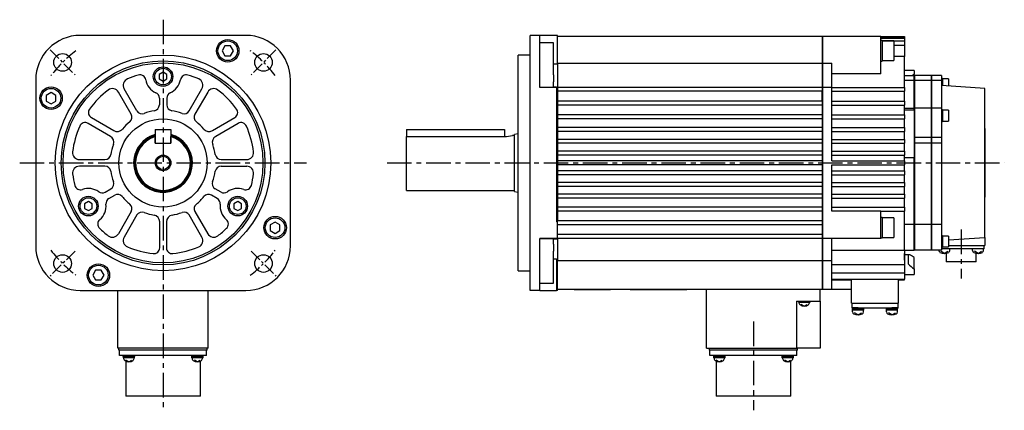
# Model space of a CAD drawing. Extents: x -459 to 632, y -334 to 295.
# Tile 4 of 4: x 129 to 632, y -126 to 73. Entities that reach past the tile are written whole.
import ezdxf

# ---------------------------------------------------------------- set-up
doc = ezdxf.new("R2010")
doc.units = 0
doc.linetypes.add('CENTER', pattern=[2, 1.25, -0.25, 0.25, -0.25])
for name, color, linetype in [('CENTER', 6, 'CENTER'), ('OUTLINE', 7, 'CONTINUOUS'), ('THIN_LINE', 6, 'CONTINUOUS')]:
    doc.layers.add(name, color=color, linetype=linetype)

msp = doc.modelspace()

# ---------------------------------------------------------------- linework, layer by layer
at = {"layer": 'CENTER', "ltscale": 10}
for p, q in [((202.53, 73), (202.53, -124.58)), ((129.37, 0), (275.69, 0)), ((316.83, 0), (631.83, 0)), ((609.83, -34), (609.83, -58.9)), ((503.83, -80.85), (503.83, -126.07))]:
    msp.add_line(p, q, dxfattribs=at)
at = {"layer": 'CENTER', "ltscale": 5}
for p, q in [((144.9, 57.63), (157.63, 44.9)), ((260.16, 57.63), (247.43, 44.9)), ((157.63, -44.9), (144.9, -57.63)), ((247.43, -44.9), (260.16, -57.63))]:
    msp.add_line(p, q, dxfattribs=at)
for start, end in [(127.8868, 142.1132), (37.8868, 52.1132), (217.8868, 232.1132), (307.8868, 322.1132)]:
    msp.add_arc((202.53, 0), 72.5, start, end, dxfattribs=at)
at = {"layer": 'OUTLINE'}
for p, q in [((244.78, 65), (160.28, 65)), ((394.83, 65), (389.83, 65)), ((389.83, 42.25), (389.83, 65)), ((403.83, 65), (394.83, 65)), ((394.83, 58.34), (394.83, 65)), ((401.83, 61.27), (394.83, 61.27)), ((401.83, 44.98), (401.83, 61.27)), ((403.83, 50.66), (403.83, 65)), ((538.83, 64.5), (403.83, 64.5)), ((538.83, 64.5), (538.83, 50.87)), ((539.03, 64.3), (538.83, 64.3)), ((539.03, 64.5), (539.03, 50.87)), ((568.83, 64.5), (539.03, 64.5)), ((568.83, 64.5), (580.83, 64.5)), ((568.83, 45.37), (568.83, 64.5)), ((568.83, 64.31), (580.83, 64.31)), ((568.83, 63.56), (580.83, 63.56)), ((569.43, 62.41), (568.83, 62.41)), ((569.43, 62.41), (569.43, 51.91)), ((569.43, 62.22), (580.83, 62.22)), ((575.43, 62.16), (569.43, 62.16)), ((575.43, 62.16), (575.43, 52.16)), ((580.83, 64.5), (580.83, 64.31)), ((580.83, 64.31), (580.83, 63.56)), ((580.83, 63.56), (580.83, 62.22)), ((580.83, 62.22), (580.83, 60.07)), ((234.09, 59.66), (232.64, 57.16)), ((232.64, 57.16), (234.09, 54.66)), ((236.97, 59.66), (234.09, 59.66)), ((238.42, 57.16), (236.97, 59.66)), ((236.97, 54.66), (238.42, 57.16)), ((394.83, 42.25), (394.83, 58.34)), ((575.43, 60.07), (580.83, 60.07)), ((580.83, 60.07), (580.83, 54.22)), ((234.09, 54.66), (236.97, 54.66)), ((383.83, 0), (383.83, 55)), ((389.83, 55), (383.83, 55)), ((403.83, 50.28), (401.83, 50.28)), ((403.83, 50.87), (538.83, 50.87)), ((403.83, 50.66), (403.83, 38.5)), ((538.83, 50.87), (538.83, 38.5)), ((539.03, 50.77), (538.83, 50.77)), ((539.03, 50.87), (539.03, 38.5)), ((539.03, 50.87), (543.83, 50.87)), ((543.83, 38.5), (543.83, 50.87)), ((568.83, 51.91), (569.43, 51.91)), ((569.43, 52.16), (575.43, 52.16)), ((580.83, 54.22), (575.43, 54.22)), ((580.83, 38.5), (580.83, 54.22)), ((202.53, 46.31), (200.53, 45.15)), ((204.53, 45.15), (202.53, 46.31)), ((568.83, 45.37), (543.83, 45.37)), ((585.83, 47.06), (580.83, 47.06)), ((585.83, 47.06), (585.83, 45.9)), ((585.83, 45.9), (585.83, 45.27)), ((585.83, 44.5), (585.83, 45.27)), ((137.53, 42.25), (137.53, -42.25)), ((200.53, 45.15), (200.53, 42.85)), ((200.53, 42.85), (202.53, 41.69)), ((202.53, 41.69), (204.53, 42.85)), ((204.53, 42.85), (204.53, 45.15)), ((267.53, -42.25), (267.53, 42.25)), ((389.83, -42.25), (389.83, 42.25)), ((394.83, 38.5), (394.83, 42.25)), ((401.83, 44.98), (401.83, 41.37)), ((401.83, 38.58), (401.83, 41.37)), ((580.83, 44.5), (585.83, 44.5)), ((585.83, 42), (580.83, 42)), ((585.83, 42), (585.83, 44.5)), ((585.83, 28), (585.83, 42)), ((585.93, 40.5), (585.83, 40.5)), ((585.93, 44.5), (585.93, 42)), ((594.73, 44.5), (585.93, 44.5)), ((585.93, 42), (585.93, 28)), ((594.73, 42), (585.93, 42)), ((594.73, 42), (594.73, 44.5)), ((594.73, 28), (594.73, 42)), ((594.83, 40.5), (594.73, 40.5)), ((594.83, 42), (594.83, 44.5)), ((599.83, 44.5), (594.83, 44.5)), ((594.83, 28), (594.83, 42)), ((599.83, 42), (594.83, 42)), ((599.83, 44.5), (599.83, 42)), ((600.28, 43.02), (599.83, 43.02)), ((599.83, 42), (599.83, 28)), ((600.28, 43.02), (600.28, 39.47)), ((603.28, 42.82), (600.28, 42.82)), ((603.28, 42.82), (603.28, 39.26)), ((145.37, 35.89), (142.87, 34.44)), ((147.87, 34.44), (145.37, 35.89)), ((186.24, 24.81), (179.72, 36.12)), ((189.19, 26.51), (182.66, 37.82)), ((215.87, 26.51), (222.4, 37.82)), ((225.34, 36.12), (218.82, 24.81)), ((394.83, 38.58), (401.83, 38.58)), ((403.33, 38.5), (394.83, 38.5)), ((401.83, 38.78), (403.33, 38.78)), ((403.33, 38.78), (403.33, 38.5)), ((403.33, 38.5), (403.33, -30)), ((538.83, 38.5), (403.83, 38.5)), ((403.83, 38.5), (403.83, 36.5)), ((403.83, 36.5), (403.83, 31.5)), ((538.83, 36.5), (403.83, 36.5)), ((538.83, 38.5), (538.83, 36.5)), ((539.03, 38.3), (538.83, 38.3)), ((538.83, 31.5), (538.83, 36.5)), ((543.83, 38.5), (539.03, 38.5)), ((539.03, 38.5), (539.03, -38.5)), ((543.83, 38.5), (580.83, 38.5)), ((543.83, 1), (543.83, 38.5)), ((543.83, 36.5), (580.83, 36.5)), ((580.83, 38.5), (580.83, 36.5)), ((580.83, 31.5), (580.83, 36.5)), ((621.83, 38), (599.83, 39.5)), ((621.83, -38), (621.83, 38)), ((142.87, 34.44), (142.87, 31.56)), ((142.87, 31.56), (145.37, 30.11)), ((145.37, 30.11), (147.87, 31.56)), ((147.87, 31.56), (147.87, 34.44)), ((200.63, 33.05), (200.63, 29.6)), ((204.43, 33.05), (204.43, 29.6)), ((538.83, 31.5), (403.83, 31.5)), ((403.83, 31.5), (403.83, 29.5)), ((538.83, 31.5), (538.83, 29.5)), ((543.83, 31.5), (580.83, 31.5)), ((580.83, 31.5), (580.83, 29.5)), ((403.83, 29.5), (403.83, 24.5)), ((538.83, 29.5), (403.83, 29.5)), ((538.83, 29.5), (538.83, 24.5)), ((543.83, 29.5), (580.83, 29.5)), ((580.83, 24.5), (580.83, 29.5)), ((580.83, 28), (585.83, 28)), ((585.83, 26.97), (580.83, 26.97)), ((585.83, 26.97), (585.83, 28)), ((585.83, 26.97), (585.83, 25.88)), ((585.83, 25.88), (585.83, 4.96)), ((594.73, 28), (585.93, 28)), ((585.93, 28), (585.93, 13)), ((594.73, 13), (594.73, 28)), ((599.83, 28), (594.83, 28)), ((594.83, 13), (594.83, 28)), ((599.83, 28), (599.83, 13)), ((600.28, 27.03), (599.83, 27.03)), ((600.28, 27.03), (600.28, 21.13)), ((603.28, 26.83), (600.28, 26.83)), ((603.28, 26.83), (603.28, 21.33)), ((175.65, 13.55), (164.23, 20.15)), ((165.93, 23.09), (177.35, 16.5)), ((227.71, 16.5), (239.13, 23.09)), ((240.83, 20.15), (229.41, 13.55)), ((538.83, 24.5), (403.83, 24.5)), ((403.83, 24.5), (403.83, 22.5)), ((403.83, 22.5), (403.83, 18)), ((538.83, 22.5), (403.83, 22.5)), ((538.83, 24.5), (538.83, 22.5)), ((538.83, 22.5), (538.83, 18)), ((543.83, 24.5), (580.83, 24.5)), ((543.83, 22.5), (580.83, 22.5)), ((580.83, 24.5), (580.83, 22.5)), ((580.83, 18), (580.83, 22.5)), ((599.83, 21.13), (600.28, 21.13)), ((600.28, 21.33), (603.28, 21.33)), ((198.53, 17), (198.53, 10)), ((198.53, 17), (206.53, 17)), ((206.53, 17), (206.53, 10)), ((326.83, 17), (376.83, 17)), ((326.83, 17), (326.83, 13.42)), ((376.83, 17), (376.83, 13.42)), ((538.83, 18), (403.83, 18)), ((403.83, 18), (403.83, 16)), ((403.83, 16), (403.83, 12)), ((538.83, 16), (403.83, 16)), ((538.83, 18), (538.83, 16)), ((538.83, 16), (538.83, 12)), ((543.83, 18), (580.83, 18)), ((543.83, 16), (580.83, 16)), ((580.83, 18), (580.83, 16)), ((580.83, 12), (580.83, 16)), ((621.93, 17.5), (621.83, 17.5)), ((621.93, 17.5), (621.93, -17.5)), ((198.53, 10), (198.53, 13.42)), ((206.53, 10), (206.53, 13.42)), ((326.83, 13.42), (376.83, 13.42)), ((326.83, -14), (326.83, 13.42)), ((381.83, 14), (380.83, 14)), ((383.83, 14.83), (381.83, 14.5)), ((381.83, 0), (381.83, 14.5)), ((538.83, 12), (403.83, 12)), ((403.83, 12), (403.83, 10)), ((538.83, 12), (538.83, 10)), ((543.83, 12), (580.83, 12)), ((580.83, 12), (580.83, 10)), ((585.93, 13), (585.93, 10)), ((594.73, 13), (585.93, 13)), ((594.73, 10), (594.73, 13)), ((594.83, 10), (594.83, 13)), ((599.83, 13), (594.83, 13)), ((599.83, 13), (599.83, 10)), ((198.53, 10), (206.53, 10)), ((198.53, 10), (206.53, 10)), ((403.83, 10), (403.83, 6)), ((538.83, 10), (403.83, 10)), ((538.83, 6), (403.83, 6)), ((403.83, 6), (403.83, 4)), ((538.83, 10), (538.83, 6)), ((538.83, 6), (538.83, 4)), ((543.83, 10), (580.83, 10)), ((543.83, 6), (580.83, 6)), ((580.83, 6), (580.83, 10)), ((580.83, 6), (580.83, 4)), ((585.93, 10), (585.93, -31.3)), ((594.73, 10), (585.93, 10)), ((594.73, -31.3), (594.73, 10)), ((594.83, -31.3), (594.83, 10)), ((599.83, 10), (594.83, 10)), ((599.83, 10), (599.83, -31.3)), ((159.85, 1.7), (172.9, 1.7)), ((232.16, 1.7), (245.21, 1.7)), ((381.83, -14.5), (381.83, 0)), ((383.83, -55), (383.83, 0)), ((403.83, 4), (403.83, 1)), ((538.83, 4), (403.83, 4)), ((538.83, 1), (403.83, 1)), ((403.83, 1), (403.83, -1)), ((538.83, 4), (538.83, 1)), ((538.83, 1), (538.83, -1)), ((543.83, 4), (580.83, 4)), ((543.83, 1), (580.83, 1)), ((580.83, 1), (580.83, 4)), ((580.83, 2.79), (585.83, 2.79)), ((580.83, 1), (580.83, -1)), ((585.83, 4.96), (585.83, 2.79)), ((585.83, -31.3), (585.83, 2.79)), ((172.9, -1.7), (159.85, -1.7)), ((232.16, -1.7), (245.21, -1.7)), ((403.83, -1), (403.83, -4)), ((538.83, -1), (403.83, -1)), ((538.83, -4), (403.83, -4)), ((403.83, -4), (403.83, -6)), ((538.83, -1), (538.83, -4)), ((538.83, -4), (538.83, -6)), ((543.83, -24.5), (543.83, -1)), ((543.83, -1), (580.83, -1)), ((543.83, -4), (580.83, -4)), ((580.83, -4), (580.83, -1)), ((580.83, -4), (580.83, -6)), ((403.83, -6), (403.83, -10)), ((538.83, -6), (403.83, -6)), ((538.83, -10), (403.83, -10)), ((403.83, -10), (403.83, -12)), ((538.83, -6), (538.83, -10)), ((538.83, -10), (538.83, -12)), ((543.83, -6), (580.83, -6)), ((543.83, -10), (580.83, -10)), ((580.83, -10), (580.83, -6)), ((580.83, -10), (580.83, -12)), ((172.96, -14.88), (175.95, -13.15)), ((232.1, -14.88), (229.11, -13.15)), ((326.83, -14), (381.83, -14)), ((381.83, -14.5), (383.83, -14.83)), ((403.83, -12), (403.83, -16)), ((538.83, -12), (403.83, -12)), ((538.83, -12), (538.83, -16)), ((543.83, -12), (580.83, -12)), ((580.83, -16), (580.83, -12)), ((164.42, -19.69), (162.42, -20.85)), ((166.42, -20.85), (164.42, -19.69)), ((174.86, -18.17), (177.85, -16.44)), ((230.2, -18.17), (227.21, -16.44)), ((240.63, -19.69), (238.63, -20.85)), ((242.63, -20.85), (240.63, -19.69)), ((538.83, -16), (403.83, -16)), ((403.83, -16), (403.83, -18)), ((403.83, -18), (403.83, -22.5)), ((538.83, -18), (403.83, -18)), ((538.83, -16), (538.83, -18)), ((538.83, -18), (538.83, -22.5)), ((543.83, -16), (580.83, -16)), ((543.83, -18), (580.83, -18)), ((580.83, -16), (580.83, -18)), ((580.83, -22.5), (580.83, -18)), ((621.93, -17.5), (621.83, -17.5)), ((162.42, -20.85), (162.42, -23.15)), ((162.42, -23.15), (164.42, -24.31)), ((164.42, -24.31), (166.42, -23.15)), ((166.42, -23.15), (166.42, -20.85)), ((186.24, -24.81), (179.72, -36.12)), ((218.82, -24.81), (225.34, -36.12)), ((238.63, -20.85), (238.63, -23.15)), ((238.63, -23.15), (240.63, -24.31)), ((240.63, -24.31), (242.63, -23.15)), ((242.63, -23.15), (242.63, -20.85)), ((538.83, -22.5), (403.83, -22.5)), ((403.83, -22.5), (403.83, -24.5)), ((403.83, -24.5), (403.83, -29.15)), ((538.83, -24.5), (403.83, -24.5)), ((538.83, -22.5), (538.83, -24.5)), ((538.83, -24.5), (538.83, -29.5)), ((543.83, -22.5), (580.83, -22.5)), ((568.83, -24.5), (543.83, -24.5)), ((568.83, -24.5), (580.83, -24.5)), ((568.83, -38.5), (568.83, -24.5)), ((580.83, -22.5), (580.83, -24.5)), ((580.83, -44.5), (580.83, -24.5)), ((189.19, -26.51), (182.66, -37.82)), ((200.83, -43.25), (200.83, -30.05)), ((204.23, -30.05), (204.23, -43.25)), ((222.4, -37.82), (215.87, -26.51)), ((259.69, -30.11), (257.19, -31.56)), ((262.19, -31.56), (259.69, -30.11)), ((403.83, -26), (403.33, -26)), ((403.83, -30), (403.33, -30)), ((403.83, -29.5), (403.83, -29.15)), ((538.83, -29.5), (403.83, -29.5)), ((403.83, -29.5), (403.83, -29.72)), ((403.83, -30), (403.83, -29.72)), ((403.83, -38.5), (403.83, -30)), ((538.83, -29.5), (538.83, -31.5)), ((569.43, -27.75), (568.83, -27.75)), ((569.43, -27.75), (569.43, -38.25)), ((575.43, -28), (569.43, -28)), ((575.43, -28), (575.43, -38)), ((257.19, -31.56), (257.19, -34.44)), ((257.19, -34.44), (259.69, -35.89)), ((259.69, -35.89), (262.19, -34.44)), ((262.19, -34.44), (262.19, -31.56)), ((538.83, -31.5), (403.83, -31.5)), ((538.83, -31.5), (538.83, -36.5)), ((585.83, -31.3), (580.83, -31.3)), ((585.83, -44.5), (585.83, -31.3)), ((585.93, -31.3), (585.93, -44.5)), ((594.73, -31.3), (585.93, -31.3)), ((594.73, -44.5), (594.73, -31.3)), ((594.83, -44.5), (594.83, -31.3)), ((599.83, -31.3), (594.83, -31.3)), ((599.83, -31.3), (599.83, -44.5)), ((394.83, -42.25), (394.83, -38.5)), ((403.83, -38.5), (394.83, -38.5)), ((394.83, -38.58), (401.83, -38.58)), ((401.83, -41.37), (401.83, -38.58)), ((403.83, -38.78), (401.83, -38.78)), ((538.83, -36.5), (403.83, -36.5)), ((538.83, -38.5), (403.83, -38.5)), ((403.83, -38.78), (403.83, -38.5)), ((403.83, -38.78), (403.83, -49.7)), ((538.83, -36.5), (538.83, -38.5)), ((539.03, -38.3), (538.83, -38.3)), ((538.83, -38.5), (538.83, -49.7)), ((539.03, -38.5), (539.03, -49.7)), ((568.83, -38.5), (539.03, -38.5)), ((543.83, -49.7), (543.83, -38.5)), ((568.83, -38.25), (569.43, -38.25)), ((569.43, -38), (575.43, -38)), ((600.28, -37.12), (599.83, -37.12)), ((600.28, -37.12), (600.28, -40.07)), ((603.28, -37.32), (600.28, -37.32)), ((600.28, -40.07), (600.28, -43.02)), ((603.28, -37.32), (603.28, -40.07)), ((603.28, -39.26), (621.83, -38)), ((603.28, -40.07), (603.28, -42.82)), ((621.83, -38), (621.83, -42)), ((389.83, -65), (389.83, -42.25)), ((394.83, -58.34), (394.83, -42.25)), ((401.83, -41.37), (401.83, -44.98)), ((401.83, -61.27), (401.83, -44.98)), ((543.83, -44.5), (580.83, -44.5)), ((580.83, -44.5), (585.83, -44.5)), ((580.83, -44.5), (580.83, -51.75)), ((585.83, -40.5), (585.93, -40.5)), ((594.73, -44.5), (585.93, -44.5)), ((594.73, -40.5), (594.83, -40.5)), ((599.83, -44.5), (594.83, -44.5)), ((598.4, -44.67), (598.4, -44.5)), ((601.2, -46.1), (599.4, -45.02)), ((599.83, -43.02), (600.28, -43.02)), ((601.33, -43.7), (599.83, -43.7)), ((600.28, -42.82), (603.28, -42.82)), ((601.2, -46.1), (603, -45.02)), ((618.33, -43.7), (601.33, -43.7)), ((603.28, -42), (621.83, -42)), ((604, -44.67), (604, -43.7)), ((615.66, -44.67), (615.66, -43.7)), ((618.46, -46.1), (616.66, -45.02)), ((621.53, -43.7), (618.33, -43.7)), ((618.46, -46.1), (620.26, -45.02)), ((621.26, -44.67), (621.26, -43.7)), ((621.53, -43.7), (621.53, -42)), ((401.83, -48.91), (403.33, -48.91)), ((403.33, -48.91), (403.33, -65)), ((403.83, -64.5), (403.83, -49.7)), ((403.83, -49.7), (538.83, -49.7)), ((539.03, -49.61), (538.83, -49.61)), ((538.83, -49.7), (538.83, -64.5)), ((539.03, -49.7), (539.03, -64.5)), ((539.03, -49.7), (543.83, -49.7)), ((543.83, -64.5), (543.83, -49.7)), ((580.83, -49.51), (580.83, -46.2)), ((583.17, -46.85), (580.83, -46.85)), ((582.83, -47.1), (582.83, -51.36)), ((585.83, -53.99), (585.83, -48.13)), ((602.18, -46), (602.18, -50.4)), ((617.48, -50.4), (617.48, -46)), ((168.09, -54.66), (166.64, -57.16)), ((170.97, -54.66), (168.09, -54.66)), ((172.42, -57.16), (170.97, -54.66)), ((383.83, -55), (389.83, -55)), ((543.83, -51.75), (580.83, -51.75)), ((580.83, -51.75), (580.83, -56)), ((580.83, -53.27), (580.83, -59.25)), ((585.83, -53.99), (585.83, -54.68)), ((585.83, -54.68), (585.83, -56.92)), ((617.48, -50.4), (602.18, -50.4)), ((166.64, -57.16), (168.09, -59.66)), ((168.09, -59.66), (170.97, -59.66)), ((170.97, -59.66), (172.42, -57.16)), ((394.83, -65), (394.83, -58.34)), ((543.83, -56), (580.83, -56)), ((543.83, -59.25), (580.83, -59.25)), ((543.83, -59.5), (553.83, -59.5)), ((553.83, -71.5), (553.83, -59.25)), ((577.83, -71.5), (577.83, -59.25)), ((577.83, -59.5), (580.83, -59.5)), ((580.83, -56.92), (585.83, -56.92)), ((580.83, -59.5), (580.83, -59.25)), ((160.28, -65), (244.78, -65)), ((179.53, -94.47), (179.53, -65)), ((225.53, -94.47), (225.53, -65)), ((394.83, -65), (389.83, -65)), ((394.83, -61.27), (401.83, -61.27)), ((394.83, -65), (403.33, -65)), ((403.33, -63.5), (403.83, -63.5)), ((403.83, -65), (403.33, -65)), ((403.83, -65), (403.83, -64.5)), ((538.83, -64.5), (403.83, -64.5)), ((412.33, -64.6), (412.33, -64.5)), ((430.83, -64.6), (412.33, -64.6)), ((430.83, -64.6), (430.83, -64.5)), ((440.83, -64.6), (440.83, -64.5)), ((469.83, -64.6), (440.83, -64.6)), ((469.83, -64.6), (469.83, -64.5)), ((479.83, -94.47), (479.83, -64.5)), ((537.83, -70.47), (537.83, -64.5)), ((539.03, -64.3), (538.83, -64.3)), ((543.83, -64.5), (539.03, -64.5)), ((553.83, -64.5), (543.83, -64.5)), ((525.73, -70.47), (525.73, -94.47)), ((525.73, -70.47), (537.83, -70.47)), ((526.73, -70.47), (526.73, -70.97)), ((526.73, -70.97), (532.73, -70.97)), ((529.73, -72.97), (528.23, -72.07)), ((529.73, -72.97), (531.23, -72.07)), ((532.73, -70.97), (532.73, -70.47)), ((537.83, -70.47), (537.83, -94.47)), ((553.83, -71.5), (577.83, -71.5)), ((554.13, -73.8), (554.13, -71.5)), ((557.2, -73.8), (554.13, -73.8)), ((554.2, -73.8), (554.2, -74.3)), ((560.2, -74.3), (554.2, -74.3)), ((554.25, -74.3), (554.25, -75)), ((560.15, -75), (554.25, -75)), ((554.4, -75.97), (554.4, -75)), ((557, -74.3), (557.4, -75)), ((557.2, -73.8), (574.46, -73.8)), ((560, -75.97), (560, -75)), ((560.15, -75), (560.15, -74.3)), ((560.2, -74.3), (560.2, -73.8)), ((571.46, -73.8), (571.46, -74.3)), ((577.46, -74.3), (571.46, -74.3)), ((571.51, -74.3), (571.51, -75)), ((577.41, -75), (571.51, -75)), ((571.66, -75.97), (571.66, -75)), ((574.26, -74.3), (574.66, -75)), ((577.53, -73.8), (574.46, -73.8)), ((577.26, -75.97), (577.26, -75)), ((577.41, -75), (577.41, -74.3)), ((577.46, -74.3), (577.46, -73.8)), ((577.53, -71.5), (577.53, -73.8)), ((557.2, -77.4), (555.4, -76.32)), ((557.2, -77.4), (559, -76.32)), ((574.46, -77.4), (572.66, -76.32)), ((574.46, -77.4), (576.26, -76.32)), ((225.53, -94.47), (179.53, -94.47)), ((180.03, -95.47), (180.03, -94.47)), ((225.03, -95.47), (225.03, -94.47)), ((479.83, -94.47), (525.73, -94.47)), ((481.33, -95.47), (481.33, -94.47)), ((526.33, -94.47), (525.73, -94.47)), ((537.83, -94.47), (526.33, -94.47)), ((526.33, -95.47), (526.33, -94.47)), ((225.03, -95.47), (180.03, -95.47)), ((180.33, -98.17), (180.33, -95.47)), ((183.83, -98.17), (180.33, -98.17)), ((182.07, -98.17), (182.07, -98.67)), ((188.07, -98.67), (182.07, -98.67)), ((182.12, -98.67), (182.12, -99.37)), ((188.02, -99.37), (182.12, -99.37)), ((185.07, -101.37), (183.57, -100.47)), ((221.23, -98.17), (183.83, -98.17)), ((184.87, -98.67), (185.27, -99.37)), ((185.07, -101.37), (186.57, -100.47)), ((188.02, -99.37), (188.02, -98.67)), ((188.07, -98.67), (188.07, -98.17)), ((216.99, -98.17), (216.99, -98.67)), ((219.99, -98.67), (216.99, -98.67)), ((217.04, -98.67), (217.04, -99.37)), ((219.99, -99.37), (217.04, -99.37)), ((219.99, -101.37), (218.49, -100.47)), ((219.79, -98.67), (220.19, -99.37)), ((222.99, -98.67), (219.99, -98.67)), ((222.94, -99.37), (219.99, -99.37)), ((219.99, -101.37), (221.49, -100.47)), ((224.73, -98.17), (221.23, -98.17)), ((222.94, -99.37), (222.94, -98.67)), ((222.99, -98.67), (222.99, -98.17)), ((224.73, -98.17), (224.73, -95.47)), ((526.33, -95.47), (481.33, -95.47)), ((481.63, -98.17), (481.63, -95.47)), ((485.13, -98.17), (481.63, -98.17)), ((483.37, -98.17), (483.37, -98.67)), ((489.37, -98.67), (483.37, -98.67)), ((483.42, -98.67), (483.42, -99.37)), ((489.32, -99.37), (483.42, -99.37)), ((486.37, -101.37), (484.87, -100.47)), ((522.53, -98.17), (485.13, -98.17)), ((486.17, -98.67), (486.57, -99.37)), ((486.37, -101.37), (487.87, -100.47)), ((489.32, -99.37), (489.32, -98.67)), ((489.37, -98.67), (489.37, -98.17)), ((518.29, -98.17), (518.29, -98.67)), ((521.29, -98.67), (518.29, -98.67)), ((518.34, -98.67), (518.34, -99.37)), ((521.29, -99.37), (518.34, -99.37)), ((521.29, -101.37), (519.79, -100.47)), ((521.09, -98.67), (521.49, -99.37)), ((524.29, -98.67), (521.29, -98.67)), ((524.24, -99.37), (521.29, -99.37)), ((521.29, -101.37), (522.79, -100.47)), ((526.03, -98.17), (522.53, -98.17)), ((524.24, -99.37), (524.24, -98.67)), ((524.29, -98.67), (524.29, -98.17)), ((526.03, -98.17), (526.03, -95.47)), ((183.48, -100.96), (183.48, -118.82)), ((221.58, -118.82), (221.58, -100.96)), ((484.78, -100.96), (484.78, -118.82)), ((522.88, -118.82), (522.88, -100.96)), ((221.58, -118.82), (183.48, -118.82)), ((522.88, -118.82), (484.78, -118.82))]:
    msp.add_line(p, q, dxfattribs=at)
for centre, radius in [((235.53, 57.16), 5.75), ((235.53, 57.16), 5), ((151.26, 51.27), 4.5), ((253.79, 51.27), 4.5), ((202.53, 0), 55), ((202.53, 0), 52), ((202.53, 0), 51), ((202.53, 44), 5), ((202.53, 44), 4.25), ((145.37, 33), 5.75), ((145.37, 33), 5), ((202.53, 0), 22.5), ((202.53, 0), 3.38), ((164.42, -22), 5), ((164.42, -22), 4.25), ((240.63, -22), 5), ((240.63, -22), 4.25), ((259.69, -33), 5.75), ((259.69, -33), 5), ((151.26, -51.27), 4.5), ((253.79, -51.27), 4.5), ((169.53, -57.16), 5.75), ((169.53, -57.16), 5)]:
    msp.add_circle(centre, radius, dxfattribs=at)
for centre, radius, start, end in [((160.28, 42.25), 22.75, 90, 180), ((244.78, 42.25), 22.75, 0, 90), ((589.57, 39.97), 6.48, 125.2009, 135.7268), ((185.69, 39.57), 3.5, 113.0542, 210), ((202.53, 0), 46.5, 105.7516, 113.0542), ((190.72, 41.87), 3, 10.2413, 105.7516), ((202.53, 44), 9, 190.2413, 245.8998), ((202.53, 44), 9, 294.1002, 349.7587), ((214.34, 41.87), 3, 74.2484, 169.7587), ((202.53, 0), 46.5, 66.9458, 74.2484), ((219.37, 39.57), 3.5, 330, 66.9458), ((202.53, 0), 46.5, 126.9458, 143.7973), ((176.68, 34.37), 3.5, 30, 126.9458), ((197.63, 33.05), 3, 0, 65.8998), ((207.43, 33.05), 3, 114.1002, 180), ((228.38, 34.37), 3.5, 53.0542, 150), ((202.53, 0), 46.5, 36.2027, 53.0542), ((167.43, 25.69), 3, 143.7973, 240), ((191.79, 28.01), 3, 210, 290.9865), ((202.53, 0), 27, 99.4004, 110.9865), ((197.63, 29.6), 3, 279.4004, 0), ((207.43, 29.6), 3, 180, 260.5996), ((202.53, 0), 27, 69.0135, 80.5996), ((213.27, 28.01), 3, 249.0135, 330), ((237.63, 25.69), 3, 300, 36.2027), ((162.73, 17.55), 3, 60, 156.2027), ((202.53, 0), 27, 129.0135, 140.1836), ((183.64, 23.31), 3, 309.0135, 30), ((221.41, 23.31), 3, 150, 230.9865), ((202.53, 0), 27, 39.8164, 50.9865), ((242.33, 17.55), 3, 23.7973, 120), ((202.53, 0), 46.5, 156.2027, 173.0542), ((179.1, 19.53), 3.5, 240, 320.1836), ((225.96, 19.53), 3.5, 219.8164, 300), ((202.53, 0), 46.5, 6.9458, 23.7973), ((173.9, 10.52), 3.5, 339.8164, 60), ((202.53, 0), 15, 105.466, 0), ((202.53, 0), 14.5, 106.0134, 0), ((202.53, 0), 14, 106.6015, 73.3985), ((202.53, 0), 15, 0, 74.534), ((202.53, 0), 14.5, 0, 73.9866), ((231.16, 10.52), 3.5, 120, 200.1836), ((376.74, 28.02), 14.6, 270.3477, 286.2576), ((159.85, 5.2), 3.5, 173.0542, 270), ((202.53, 0), 27, 159.8164, 170.9865), ((202.53, 0), 27, 9.0135, 20.1836), ((245.21, 5.2), 3.5, 270, 6.9458), ((172.9, 4.7), 3, 270, 350.9865), ((232.16, 4.7), 3, 189.0135, 270), ((159.85, -5.2), 3.5, 90, 186.9458), ((172.9, -4.7), 3, 9.0135, 90), ((202.53, 0), 27, 189.0135, 200.5996), ((202.53, 0), 27, 339.4004, 350.9865), ((232.16, -4.7), 3, 90, 170.9865), ((245.21, -5.2), 3.5, 353.0542, 90), ((202.53, 0), 46.5, 186.9458, 194.2484), ((174.45, -10.56), 3, 300, 20.5996), ((230.61, -10.56), 3, 159.4004, 240), ((202.53, 0), 46.5, 345.7516, 353.0542), ((160.37, -10.71), 3, 194.2484, 289.7587), ((164.42, -22), 9, 54.1002, 109.7587), ((171.46, -12.28), 3, 234.1002, 300), ((233.6, -12.28), 3, 240, 305.8998), ((240.63, -22), 9, 70.2413, 125.8998), ((244.69, -10.71), 3, 250.2413, 345.7516), ((176.36, -20.77), 3, 120, 185.8998), ((179.35, -19.04), 3, 39.4004, 120), ((202.53, 0), 27, 219.4004, 230.9865), ((202.53, 0), 27, 309.0135, 320.5996), ((225.71, -19.04), 3, 60, 140.5996), ((228.7, -20.77), 3, 354.1002, 60), ((164.42, -22), 9, 310.2413, 5.8998), ((183.64, -23.31), 3, 330, 50.9865), ((191.79, -28.01), 3, 69.0135, 150), ((213.27, -28.01), 3, 30, 110.9865), ((221.41, -23.31), 3, 129.0135, 210), ((240.63, -22), 9, 174.1002, 229.7587), ((172.18, -31.16), 3, 130.2413, 225.7516), ((202.53, 0), 27, 249.0135, 260.1836), ((197.33, -30.05), 3.5, 0, 80.1836), ((207.73, -30.05), 3.5, 99.8164, 180), ((202.53, 0), 27, 279.8164, 290.9865), ((232.88, -31.16), 3, 314.2484, 49.7587), ((202.53, 0), 46.5, 225.7516, 233.0542), ((202.53, 0), 46.5, 306.9458, 314.2484), ((176.68, -34.37), 3.5, 233.0542, 330), ((185.69, -39.57), 3.5, 150, 246.9458), ((219.37, -39.57), 3.5, 293.0542, 30), ((228.38, -34.37), 3.5, 210, 306.9458), ((160.28, -42.25), 22.75, 180, 270), ((202.53, 0), 46.5, 246.9458, 263.7973), ((197.83, -43.25), 3, 263.7973, 0), ((207.23, -43.25), 3, 180, 276.2027), ((202.53, 0), 46.5, 276.2027, 293.0542), ((244.78, -42.25), 22.75, 270, 0), ((599.4, -44.67), 1, 180, 243.2563), ((603, -44.67), 1, 296.7437, 0), ((616.66, -44.67), 1, 180, 243.2563), ((620.26, -44.67), 1, 296.7437, 0), ((583.09, -47.1), 0.254, 123.3734, 180.1117), ((583.17, -47.45), 0.606, 82.9714, 111.8478), ((583.1, -48.67), 1.82, 63.2195, 85.2846), ((579.29, -57.43), 11.37, 54.8909, 65.9987), ((601.2, -41.1), 5, 243.2563, 296.7437), ((618.46, -41.1), 5, 243.2563, 296.7437), ((598.69, -36.28), 21.89, 223.569, 234.0226), ((528.78, -70.83), 1.8, 184.5861, 230.4185), ((529.73, -69.67), 3.3, 230.4185, 309.5815), ((530.69, -70.83), 1.8, 309.5815, 355.4139), ((555.4, -75.97), 1, 180, 243.2563), ((557.2, -72.4), 5, 243.2563, 296.7437), ((559, -75.97), 1, 296.7437, 0), ((572.66, -75.97), 1, 180, 243.2563), ((574.46, -72.4), 5, 243.2563, 296.7437), ((576.26, -75.97), 1, 296.7437, 0), ((184.11, -99.23), 1.8, 184.5861, 230.4185), ((186.03, -99.23), 1.8, 309.5815, 355.4139), ((219.03, -99.23), 1.8, 184.5861, 230.4185), ((220.95, -99.23), 1.8, 309.5815, 355.4139), ((485.42, -99.23), 1.8, 184.5861, 230.4185), ((487.33, -99.23), 1.8, 309.5815, 355.4139), ((520.34, -99.23), 1.8, 184.5861, 230.4185), ((522.25, -99.23), 1.8, 309.5815, 355.4139), ((185.07, -98.07), 3.3, 230.4185, 309.5815), ((219.99, -98.07), 3.3, 230.4185, 309.5815), ((486.37, -98.07), 3.3, 230.4185, 309.5815), ((521.29, -98.07), 3.3, 230.4185, 309.5815)]:
    msp.add_arc(centre, radius, start, end, dxfattribs=at)
at = {"layer": 'THIN_LINE'}
msp.add_circle((202.53, 0), 4, dxfattribs=at)

doc.saveas('drawing.dxf')
